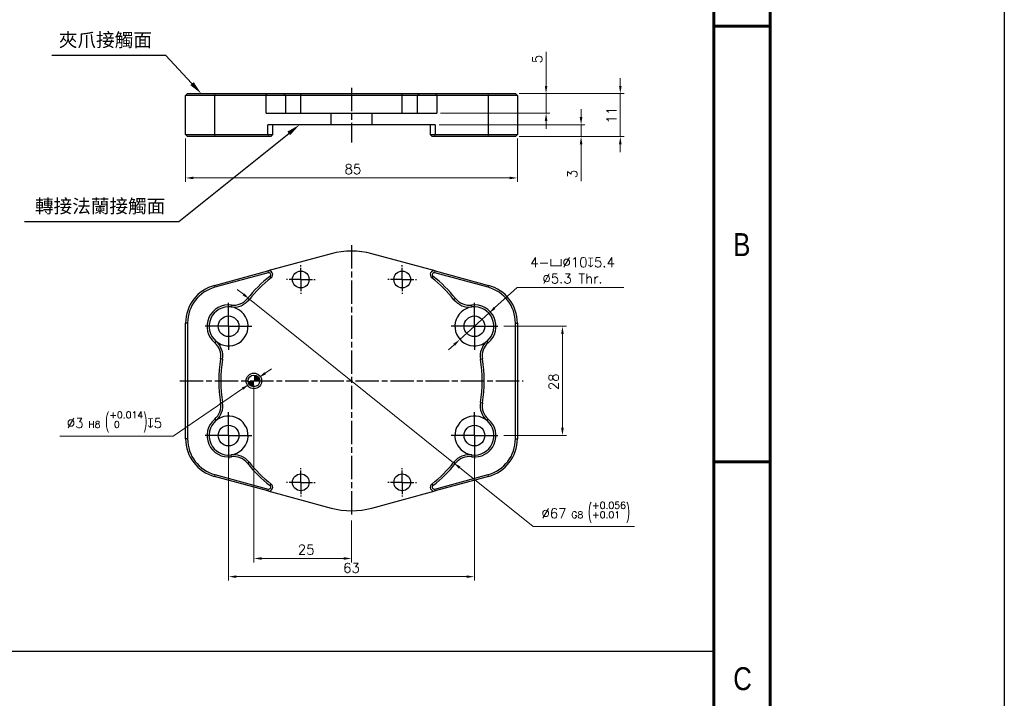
# Model space of a CAD drawing. Header units: millimetres. Extents: x 0 to 7391, y -1386 to 1502.
# Tile 90 of 127: x 6037 to 6289, y 1035 to 1209. Entities that reach past the tile are written whole.
import ezdxf
from ezdxf.enums import TextEntityAlignment as Align

# ---------------------------------------------------------------- set-up
doc = ezdxf.new("R2010")
doc.units = ezdxf.units.MM
doc.header["$LTSCALE"] = 0.5
doc.linetypes.add('AM_ISO08W050', pattern=[18, 12, -1.5, 3, -1.5])
doc.linetypes.add('AM_ISO08W050x2', pattern=[9, 6, -0.75, 1.5, -0.75])
doc.layers.add('AM_5', color=3, linetype='Continuous', lineweight=25)
doc.layers.add('AM_7', color=4, linetype='AM_ISO08W050', lineweight=25)
doc.layers.add('BORDER', color=7, linetype='Continuous')
doc.styles.add('SEACAD_arial_ttf', font='arial.ttf', dxfattribs={"height": 0.2})
doc.styles.get("Standard").update_dxf_attribs({"font": 'arial.ttf'})
doc.styles.add('尺寸標註', font='romans.shx', dxfattribs={"bigfont": 'CHINESET.SHX'})
doc.dimstyles.new('複本 CNS2-1$0', dxfattribs={"dimtxt": 2.5, "dimasz": 2, "dimexe": 1, "dimexo": 1, "dimgap": 1, "dimtad": 1, "dimdsep": 46, "dimtxsty": '尺寸標註', "dimcen": 0, "dimclrd": 2, "dimclre": 2, "dimclrt": 3, "dimadec": 0, "dimazin": 2, "dimtp": 0.1, "dimtm": 0.1, "dimtfac": 0.71, "dimtmove": 0, "dimatfit": 0, "dimfxl": 0, "dimlwd": 13, "dimlwe": 13, "dimarcsym": 0})
doc.dimstyles.new('複本 CNS2-1$3', dxfattribs={"dimtxt": 2.5, "dimasz": 2, "dimexe": 1, "dimexo": 1, "dimgap": 1, "dimtad": 1, "dimtoh": 1, "dimdsep": 46, "dimtxsty": '尺寸標註', "dimcen": 0, "dimclrd": 2, "dimclre": 2, "dimclrt": 3, "dimadec": 0, "dimazin": 2, "dimtp": 0.1, "dimtm": 0.1, "dimtfac": 0.71, "dimtmove": 0, "dimatfit": 0, "dimfxl": 0, "dimlwd": 13, "dimlwe": 13, "dimarcsym": 0})

# ---------------------------------------------------------------- blocks, each defined once
blk = doc.blocks.new('A4橫')
at = {"layer": 'BORDER', "color": 123, "linetype": 'Continuous', "lineweight": 60, "ltscale": 25.4}
for p, q in [((4924.32, 1170.89), (4924.32, 1453.75)), ((4917.11, 1446.54), (4917.11, 1170.89)), ((4924.32, 1372.83), (4917.11, 1372.83)), ((4924.32, 1316.96), (4917.11, 1316.96))]:
    blk.add_line(p, q, dxfattribs=at)
at = {"layer": 'BORDER', "color": 60, "linetype": 'Continuous', "ltscale": 25.4, "style": 'SEACAD_arial_ttf', "width": 0.8}
for s, p in [('B', (4919.6, 1346.29)), ('C', (4919.6, 1290.65))]:
    blk.add_text(s, height=2.94, dxfattribs=at).set_placement(p, align=Align.TOP_LEFT)
blk = doc.blocks.new('SW_DOWELSYMBOL_2')
at = {"linetype": 'Continuous', "lineweight": 18}
h = blk.add_hatch(color=0, dxfattribs=at)
edge = h.paths.add_edge_path(flags=0)
edge.add_arc((0, 0), 1.5, 180, 270)
edge.add_line((0, -1.5), (0, 0))
edge.add_line((0, 0), (-1.5, 0))
h = blk.add_hatch(color=0, dxfattribs=at)
edge = h.paths.add_edge_path(flags=0)
edge.add_arc((0, 0), 1.5, 0, 90)
edge.add_line((0, 1.5), (0, 0))
edge.add_line((0, 0), (1.5, 0))
at = {"color": 0, "linetype": 'Continuous', "lineweight": 18}
blk.add_circle((0, 0), 1.5, dxfattribs=at)
blk = doc.blocks.new('*D171')
at = {"layer": 'AM_5', "color": 2, "lineweight": 13}
for p, q in [((6079.65, 1178.7), (6079.65, 1167.59)), ((6164.65, 1178.7), (6164.65, 1167.59)), ((6081.65, 1168.59), (6162.65, 1168.59))]:
    blk.add_line(p, q, dxfattribs=at)
at = {"layer": 'AM_5', "color": 2}
for points in [[(6081.65, 1168.92), (6081.65, 1168.26), (6079.65, 1168.59)], [(6162.65, 1168.92), (6162.65, 1168.26), (6164.65, 1168.59)]]:
    blk.add_solid(points, dxfattribs=at)
at = {"layer": 'Defpoints', "color": 0}
for p in [(6079.65, 1179.7), (6164.65, 1179.7), (6164.65, 1168.59)]:
    blk.add_point(p, dxfattribs=at)
at = {"layer": 'AM_5', "color": 3, "insert": (6122.52, 1170.84), "char_height": 2.5, "attachment_point": 5, "style": '尺寸標註'}
blk.add_mtext('85', dxfattribs=at)
blk = doc.blocks.new('*D172')
at = {"layer": 'AM_5', "color": 2, "lineweight": 13}
for p, q in [((6172.01, 1192.2), (6172.01, 1200.88)), ((6165.15, 1190.2), (6173.01, 1190.2)), ((6172.01, 1185.2), (6172.01, 1190.2)), ((6145, 1185.2), (6173.01, 1185.2)), ((6172.01, 1183.2), (6172.01, 1181.2))]:
    blk.add_line(p, q, dxfattribs=at)
at = {"layer": 'AM_5', "color": 2}
for points in [[(6171.68, 1192.2), (6172.35, 1192.2), (6172.01, 1190.2)], [(6171.68, 1183.2), (6172.35, 1183.2), (6172.01, 1185.2)]]:
    blk.add_solid(points, dxfattribs=at)
at = {"layer": 'Defpoints', "color": 0}
for p in [(6164.15, 1190.2), (6172.01, 1190.2), (6144, 1185.2)]:
    blk.add_point(p, dxfattribs=at)
at = {"layer": 'AM_5', "color": 3, "insert": (6169.76, 1199.05), "char_height": 2.5, "attachment_point": 5, "rotation": 90, "style": '尺寸標註'}
blk.add_mtext('5', dxfattribs=at)
blk = doc.blocks.new('*D173')
at = {"layer": 'AM_5', "color": 2, "lineweight": 13}
for p, q in [((6180.98, 1184.2), (6180.98, 1186.2)), ((6144.6, 1182.2), (6181.98, 1182.2)), ((6180.98, 1182.2), (6180.98, 1179.2)), ((6165.15, 1179.2), (6181.98, 1179.2)), ((6180.98, 1177.2), (6180.98, 1167.75))]:
    blk.add_line(p, q, dxfattribs=at)
at = {"layer": 'AM_5', "color": 2}
for points in [[(6180.64, 1184.2), (6181.31, 1184.2), (6180.98, 1182.2)], [(6180.64, 1177.2), (6181.31, 1177.2), (6180.98, 1179.2)]]:
    blk.add_solid(points, dxfattribs=at)
at = {"layer": 'Defpoints', "color": 0}
for p in [(6143.6, 1182.2), (6164.15, 1179.2), (6180.98, 1179.2)]:
    blk.add_point(p, dxfattribs=at)
at = {"layer": 'AM_5', "color": 3, "insert": (6178.73, 1169.58), "char_height": 2.5, "attachment_point": 5, "rotation": 90, "style": '尺寸標註'}
blk.add_mtext('3', dxfattribs=at)
blk = doc.blocks.new('*D174')
at = {"layer": 'AM_5', "color": 2, "lineweight": 13}
for p, q in [((6191.03, 1192.2), (6191.03, 1194.2)), ((6165.15, 1190.2), (6192.03, 1190.2)), ((6191.03, 1190.2), (6191.03, 1188.2)), ((6191.03, 1188.2), (6191.03, 1181.2)), ((6191.03, 1179.2), (6191.03, 1181.2)), ((6165.15, 1179.2), (6192.03, 1179.2)), ((6191.03, 1177.2), (6191.03, 1175.2))]:
    blk.add_line(p, q, dxfattribs=at)
at = {"layer": 'AM_5', "color": 2}
for points in [[(6190.7, 1192.2), (6191.37, 1192.2), (6191.03, 1190.2)], [(6190.7, 1177.2), (6191.37, 1177.2), (6191.03, 1179.2)]]:
    blk.add_solid(points, dxfattribs=at)
at = {"layer": 'Defpoints', "color": 0}
for p in [(6164.15, 1190.2), (6164.15, 1179.2), (6191.03, 1179.2)]:
    blk.add_point(p, dxfattribs=at)
at = {"layer": 'AM_5', "color": 3, "insert": (6188.78, 1184.68), "char_height": 2.5, "attachment_point": 5, "rotation": 90, "style": '尺寸標註'}
blk.add_mtext('11', dxfattribs=at)
blk = doc.blocks.new('*D175')
at = {"layer": 'AM_5', "color": 2, "lineweight": 13}
for p, q in [((6097.15, 1115.55), (6097.15, 1070.04)), ((6122.15, 1080.77), (6122.15, 1070.04)), ((6099.15, 1071.04), (6120.15, 1071.04))]:
    blk.add_line(p, q, dxfattribs=at)
at = {"layer": 'AM_5', "color": 2}
for points in [[(6099.15, 1071.37), (6099.15, 1070.7), (6097.15, 1071.04)], [(6120.15, 1071.37), (6120.15, 1070.7), (6122.15, 1071.04)]]:
    blk.add_solid(points, dxfattribs=at)
at = {"layer": 'Defpoints', "color": 0}
for p in [(6097.15, 1116.55), (6122.15, 1081.77), (6122.15, 1071.04)]:
    blk.add_point(p, dxfattribs=at)
at = {"layer": 'AM_5', "color": 3, "insert": (6110.54, 1073.29), "char_height": 2.5, "attachment_point": 5, "style": '尺寸標註'}
blk.add_mtext('25', dxfattribs=at)
blk = doc.blocks.new('*D176')
at = {"layer": 'AM_5', "color": 2, "lineweight": 13}
for p, q in [((6090.65, 1101.55), (6090.65, 1065.37)), ((6153.65, 1101.55), (6153.65, 1065.37)), ((6092.65, 1066.37), (6151.65, 1066.37))]:
    blk.add_line(p, q, dxfattribs=at)
at = {"layer": 'AM_5', "color": 2}
for points in [[(6092.65, 1066.7), (6092.65, 1066.04), (6090.65, 1066.37)], [(6151.65, 1066.7), (6151.65, 1066.04), (6153.65, 1066.37)]]:
    blk.add_solid(points, dxfattribs=at)
at = {"layer": 'Defpoints', "color": 0}
for p in [(6090.65, 1102.55), (6153.65, 1102.55), (6153.65, 1066.37)]:
    blk.add_point(p, dxfattribs=at)
at = {"layer": 'AM_5', "color": 3, "insert": (6122.15, 1068.62), "char_height": 2.5, "attachment_point": 5, "style": '尺寸標註'}
blk.add_mtext('63', dxfattribs=at)
blk = doc.blocks.new('*D177')
at = {"layer": 'AM_5', "color": 2, "lineweight": 13}
for p, q in [((6161.15, 1130.55), (6177.21, 1130.55)), ((6176.21, 1128.55), (6176.21, 1104.55)), ((6161.15, 1102.55), (6177.21, 1102.55))]:
    blk.add_line(p, q, dxfattribs=at)
at = {"layer": 'AM_5', "color": 2}
for points in [[(6175.87, 1128.55), (6176.54, 1128.55), (6176.21, 1130.55)], [(6175.87, 1104.55), (6176.54, 1104.55), (6176.21, 1102.55)]]:
    blk.add_solid(points, dxfattribs=at)
at = {"layer": 'Defpoints', "color": 0}
for p in [(6160.15, 1130.55), (6160.15, 1102.55), (6176.21, 1102.55)]:
    blk.add_point(p, dxfattribs=at)
at = {"layer": 'AM_5', "color": 3, "insert": (6173.96, 1116.32), "char_height": 2.5, "attachment_point": 5, "rotation": 90, "style": '尺寸標註'}
blk.add_mtext('28', dxfattribs=at)
blk = doc.blocks.new('*D165')
at = {"layer": 'AM_5', "color": 2, "lineweight": 13}
for p, q in [((6158.83, 1135.26), (6164.64, 1140.53)), ((6164.64, 1140.53), (6191.95, 1140.53)), ((6149.95, 1127.19), (6157.35, 1133.91)), ((6148.47, 1125.84), (6146.99, 1124.5))]:
    blk.add_line(p, q, dxfattribs=at)
at = {"layer": 'AM_5', "color": 2}
for points in [[(6158.61, 1135.5), (6159.06, 1135.01), (6157.35, 1133.91)], [(6148.25, 1126.09), (6148.7, 1125.59), (6149.95, 1127.19)]]:
    blk.add_solid(points, dxfattribs=at)
at = {"layer": 'Defpoints', "color": 0}
for p in [(6157.35, 1133.91), (6149.95, 1127.19)]:
    blk.add_point(p, dxfattribs=at)
at = {"layer": 'AM_5', "color": 3, "insert": (6178.79, 1144.87), "char_height": 2.5, "attachment_point": 5, "style": '尺寸標註'}
blk.add_mtext('4-{\\Famgdt|c136;v}∅10{\\Famgdt|c136;x}5.4\\P∅5.3 Thr.', dxfattribs=at)
blk = doc.blocks.new('*D166')
at = {"layer": 'AM_5', "color": 2, "lineweight": 13}
for p, q in [((6100.04, 1118.53), (6101.69, 1119.66)), ((6098.39, 1117.4), (6095.92, 1115.7)), ((6094.27, 1114.57), (6076.43, 1102.36)), ((6076.43, 1102.36), (6047.4, 1102.36))]:
    blk.add_line(p, q, dxfattribs=at)
at = {"layer": 'AM_5', "color": 2}
for points in [[(6099.85, 1118.8), (6100.23, 1118.25), (6098.39, 1117.4)], [(6094.08, 1114.85), (6094.45, 1114.3), (6095.92, 1115.7)]]:
    blk.add_solid(points, dxfattribs=at)
at = {"layer": 'Defpoints', "color": 0}
for p in [(6095.92, 1115.7), (6098.39, 1117.4)]:
    blk.add_point(p, dxfattribs=at)
at = {"layer": 'AM_5', "color": 3, "insert": (6061.41, 1106.03), "char_height": 2.5, "attachment_point": 5, "style": '尺寸標註'}
blk.add_mtext('∅3{}{\\H0.7x;\\C3; H8 {\\H2x;\\W0.5;(}\\S+0.014^  0;{\\H2x;\\W0.5;)}}{{}}{\\Famgdt|c136;x}5', dxfattribs=at)
blk = doc.blocks.new('*D167')
at = {"layer": 'AM_5', "color": 2, "lineweight": 13}
for p, q in [((6094.46, 1138.76), (6092.9, 1140.01)), ((6096.02, 1137.51), (6148.29, 1095.59)), ((6149.85, 1094.34), (6168.74, 1079.2)), ((6168.74, 1079.2), (6194.65, 1079.2))]:
    blk.add_line(p, q, dxfattribs=at)
at = {"layer": 'AM_5', "color": 2}
for points in [[(6094.67, 1139.02), (6094.25, 1138.5), (6096.02, 1137.51)], [(6150.06, 1094.6), (6149.64, 1094.08), (6148.29, 1095.59)]]:
    blk.add_solid(points, dxfattribs=at)
at = {"layer": 'Defpoints', "color": 0}
for p in [(6096.02, 1137.51), (6148.29, 1095.59)]:
    blk.add_point(p, dxfattribs=at)
at = {"layer": 'AM_5', "color": 3, "insert": (6182.19, 1082.86), "char_height": 2.5, "attachment_point": 5, "style": '尺寸標註'}
blk.add_mtext('∅67{}{\\H0.7x;\\C3; G8 {\\H2x;\\W0.5;(}\\S+0.056^ +0.01;{\\H2x;\\W0.5;)}}', dxfattribs=at)
blk = doc.blocks.new('*S474')
at = {"layer": 'AM_5', "color": 7}
for p, q in [((10269.07, 396.44), (10298.19, 396.44)), ((10298.19, 396.44), (10304.95, 389.13))]:
    blk.add_line(p, q, dxfattribs=at)
at = {"layer": 'AM_5', "color": 7, "linetype": 'Continuous'}
blk.add_trace([(10304.53, 388.73), (10305.38, 389.53), (10307.33, 386.56)], dxfattribs=at)
at = {"layer": 'AM_5', "color": 2, "insert": (10294.69, 398.19), "char_height": 3.5, "attachment_point": 9}
blk.add_mtext('{\\fPMingLiU|b0|i0|c136|p18;夾爪接觸面}', dxfattribs=at)
blk = doc.blocks.new('*S475')
at = {"layer": 'AM_5', "color": 7}
for p, q in [((10301.62, 353.82), (10329.76, 376.37)), ((10262, 353.82), (10301.62, 353.82))]:
    blk.add_line(p, q, dxfattribs=at)
at = {"layer": 'AM_5', "color": 7, "linetype": 'Continuous'}
blk.add_trace([(10330.12, 375.92), (10329.39, 376.83), (10332.49, 378.56)], dxfattribs=at)
at = {"layer": 'AM_5', "color": 2, "insert": (10298.12, 355.57), "char_height": 3.5, "attachment_point": 9}
blk.add_mtext('{\\fPMingLiU|b0|i0|c136|p18;轉接法蘭接觸面}', dxfattribs=at)

msp = doc.modelspace()

# ---------------------------------------------------------------- linework, layer by layer
at = {"color": 7, "linetype": 'Continuous', "lineweight": 25}
for p, q in [((6080.153, 1190.201), (6079.653, 1189.701)), ((6087.041, 1189.701), (6079.653, 1189.701)), ((6079.653, 1179.701), (6079.653, 1189.701)), ((6080.153, 1190.201), (6087.172, 1190.201)), ((6087.172, 1190.201), (6087.041, 1189.701)), ((6100.307, 1189.701), (6087.041, 1189.701)), ((6087.041, 1189.701), (6087.041, 1179.701)), ((6087.172, 1190.201), (6100.438, 1190.201)), ((6100.307, 1189.701), (6100.438, 1190.201)), ((6100.307, 1185.201), (6100.307, 1189.701)), ((6105.253, 1189.701), (6100.307, 1189.701)), ((6100.438, 1190.201), (6104.765, 1190.201)), ((6105.253, 1189.701), (6104.765, 1190.201)), ((6104.765, 1190.201), (6109.153, 1190.201)), ((6105.253, 1189.701), (6105.253, 1185.201)), ((6109.153, 1189.701), (6105.253, 1189.701)), ((6109.153, 1189.701), (6109.153, 1190.201)), ((6109.153, 1190.201), (6135.153, 1190.201)), ((6109.153, 1185.201), (6109.153, 1189.701)), ((6135.153, 1189.701), (6109.153, 1189.701)), ((6135.153, 1189.701), (6135.153, 1190.201)), ((6135.153, 1190.201), (6139.541, 1190.201)), ((6135.153, 1185.201), (6135.153, 1189.701)), ((6139.054, 1189.701), (6135.153, 1189.701)), ((6139.054, 1189.701), (6139.541, 1190.201)), ((6139.054, 1185.201), (6139.054, 1189.701)), ((6143.999, 1189.701), (6139.054, 1189.701)), ((6139.541, 1190.201), (6143.869, 1190.201)), ((6143.999, 1189.701), (6143.869, 1190.201)), ((6143.869, 1190.201), (6157.134, 1190.201)), ((6143.999, 1189.701), (6143.999, 1185.201)), ((6157.265, 1189.701), (6143.999, 1189.701)), ((6157.265, 1189.701), (6157.134, 1190.201)), ((6157.134, 1190.201), (6164.153, 1190.201)), ((6157.265, 1179.701), (6157.265, 1189.701)), ((6164.653, 1189.701), (6157.265, 1189.701)), ((6164.653, 1189.701), (6164.153, 1190.201)), ((6164.653, 1189.701), (6164.653, 1179.701)), ((6100.307, 1185.201), (6116.929, 1185.201)), ((6116.929, 1182.201), (6116.929, 1185.201)), ((6116.929, 1185.201), (6127.377, 1185.201)), ((6127.377, 1185.201), (6127.377, 1182.201)), ((6127.377, 1185.201), (6143.999, 1185.201)), ((6100.711, 1179.701), (6100.711, 1182.201)), ((6116.929, 1182.201), (6100.711, 1182.201)), ((6101.972, 1179.701), (6101.972, 1182.201)), ((6127.377, 1182.201), (6116.929, 1182.201)), ((6143.595, 1182.201), (6127.377, 1182.201)), ((6142.334, 1182.201), (6142.334, 1179.701)), ((6143.595, 1182.201), (6143.595, 1179.701)), ((6080.153, 1179.201), (6079.653, 1179.701)), ((6079.653, 1179.701), (6087.041, 1179.701)), ((6087.172, 1179.201), (6080.153, 1179.201)), ((6087.041, 1179.701), (6100.711, 1179.701)), ((6087.041, 1179.701), (6087.172, 1179.201)), ((6100.842, 1179.201), (6087.172, 1179.201)), ((6100.711, 1179.701), (6101.972, 1179.701)), ((6100.711, 1179.701), (6100.842, 1179.201)), ((6101.472, 1179.201), (6100.842, 1179.201)), ((6101.472, 1179.201), (6101.972, 1179.701)), ((6142.334, 1179.701), (6142.834, 1179.201)), ((6142.334, 1179.701), (6143.595, 1179.701)), ((6143.465, 1179.201), (6142.834, 1179.201)), ((6143.465, 1179.201), (6143.595, 1179.701)), ((6157.134, 1179.201), (6143.465, 1179.201)), ((6143.595, 1179.701), (6157.265, 1179.701)), ((6157.134, 1179.201), (6157.265, 1179.701)), ((6164.153, 1179.201), (6157.134, 1179.201)), ((6157.265, 1179.701), (6164.653, 1179.701)), ((6164.153, 1179.201), (6164.653, 1179.701)), ((6116.929, 1149.135), (6100.711, 1144.747)), ((6143.595, 1144.747), (6127.377, 1149.135)), ((6087.041, 1141.048), (6100.711, 1144.747)), ((6100.842, 1144.264), (6087.172, 1140.566)), ((6100.711, 1144.747), (6100.842, 1144.264)), ((6101.586, 1142.992), (6101.279, 1143.387)), ((6143.027, 1143.387), (6142.72, 1142.992)), ((6143.465, 1144.264), (6143.595, 1144.747)), ((6157.134, 1140.566), (6143.465, 1144.264)), ((6143.595, 1144.747), (6157.265, 1141.048)), ((6087.041, 1141.048), (6087.172, 1140.566)), ((6157.134, 1140.566), (6157.265, 1141.048)), ((6091.316, 1135.505), (6091.382, 1136)), ((6095.898, 1137.355), (6095.506, 1137.666)), ((6148.8, 1137.666), (6148.409, 1137.355)), ((6152.924, 1136), (6152.99, 1135.505)), ((6079.653, 1101.703), (6079.653, 1131.395)), ((6080.153, 1131.395), (6079.653, 1131.395)), ((6080.153, 1131.395), (6080.153, 1101.703)), ((6164.153, 1101.703), (6164.153, 1131.395)), ((6164.153, 1131.395), (6164.653, 1131.395)), ((6164.653, 1131.395), (6164.653, 1101.703)), ((6087.419, 1126.736), (6087.095, 1126.355)), ((6157.211, 1126.355), (6156.887, 1126.736)), ((6089.115, 1122.095), (6088.622, 1122.178)), ((6155.191, 1122.095), (6155.684, 1122.178)), ((6089.115, 1111.003), (6088.622, 1110.92)), ((6155.191, 1111.003), (6155.684, 1110.92)), ((6087.095, 1106.743), (6087.419, 1106.362)), ((6156.887, 1106.362), (6157.211, 1106.743)), ((6080.153, 1101.703), (6079.653, 1101.703)), ((6164.153, 1101.703), (6164.653, 1101.703)), ((6091.382, 1097.098), (6091.316, 1097.593)), ((6152.99, 1097.593), (6152.924, 1097.098)), ((6095.506, 1095.432), (6095.898, 1095.743)), ((6148.409, 1095.743), (6148.8, 1095.432)), ((6087.172, 1092.533), (6087.041, 1092.05)), ((6087.172, 1092.533), (6100.842, 1088.834)), ((6143.465, 1088.834), (6157.134, 1092.533)), ((6157.265, 1092.05), (6157.134, 1092.533)), ((6100.711, 1088.351), (6087.041, 1092.05)), ((6101.279, 1089.711), (6101.586, 1090.106)), ((6142.72, 1090.106), (6143.027, 1089.711)), ((6157.265, 1092.05), (6143.595, 1088.351)), ((6100.842, 1088.834), (6100.711, 1088.351)), ((6100.711, 1088.351), (6116.929, 1083.963)), ((6127.377, 1083.963), (6143.595, 1088.351)), ((6143.595, 1088.351), (6143.465, 1088.834))]:
    msp.add_line(p, q, dxfattribs=at)
at = {"color": 7}
msp.add_line((6018.211, 1047.259), (6215.01, 1047.259), dxfattribs=at)
at = {"color": 6}
msp.add_lwpolyline([(5783.848, 1459.353), (6289.429, 1459.353), (6289.429, -1386.361), (5783.848, -1386.361)], close=True, dxfattribs=at)
at = {"color": 7, "linetype": 'Continuous', "lineweight": 25}
for centre, radius in [((6109.153, 1142.549), 2.15), ((6135.153, 1142.549), 2.15), ((6090.653, 1130.549), 2.65), ((6153.653, 1130.549), 2.65), ((6097.153, 1116.549), 2), ((6097.153, 1116.549), 1.5), ((6090.653, 1102.549), 2.65), ((6153.653, 1102.549), 2.65), ((6109.153, 1090.549), 2.15), ((6135.153, 1090.549), 2.15)]:
    msp.add_circle(centre, radius, dxfattribs=at)
for centre, radius, start, end in [((6122.153, 1129.83), 20, 74.85902, 105.14098), ((6122.153, 1116.549), 34, 127.87469, 141.60469), ((6122.153, 1116.549), 33.5, 127.87469, 141.60469), ((6100.972, 1143.782), 1, 307.87469, 105.14098), ((6100.972, 1143.782), 0.5, 307.87469, 105.14098), ((6143.334, 1143.782), 1, 74.85902, 232.12531), ((6122.153, 1116.549), 33.5, 38.39531, 52.12531), ((6143.334, 1143.782), 0.5, 74.85902, 232.12531), ((6122.153, 1116.549), 34, 38.39531, 52.12531), ((6089.653, 1131.395), 10, 105.14098, 180), ((6089.653, 1131.395), 9.5, 105.14098, 180), ((6154.653, 1131.395), 9.5, 0, 74.85902), ((6154.653, 1131.395), 10, 0, 74.85902), ((6090.653, 1130.549), 5.5, 82.38105, 229.69397), ((6090.653, 1130.549), 5, 82.38105, 229.69397), ((6090.653, 1130.549), 5, 229.69397, 82.38105), ((6091.979, 1140.461), 5, 262.38105, 321.60469), ((6091.979, 1140.461), 4.5, 262.38105, 321.60469), ((6152.327, 1140.461), 5, 218.39531, 277.61895), ((6153.653, 1130.549), 5, 97.61895, 310.30603), ((6152.327, 1140.461), 4.5, 218.39531, 277.61895), ((6153.653, 1130.549), 5.5, 310.30603, 97.61895), ((6153.653, 1130.549), 5, 310.30603, 97.61895), ((6084.184, 1122.923), 4.5, 350.47033, 49.69397), ((6084.184, 1122.923), 5, 350.47033, 49.69397), ((6160.122, 1122.923), 5, 130.30603, 189.52967), ((6160.122, 1122.923), 4.5, 130.30603, 189.52967), ((6122.153, 1116.549), 34, 170.47033, 189.52967), ((6122.153, 1116.549), 33.5, 170.47033, 189.52967), ((6122.153, 1116.549), 33.5, 350.47033, 9.52967), ((6122.153, 1116.549), 34, 350.47033, 9.52967), ((6084.184, 1110.175), 4.5, 310.30603, 9.52967), ((6084.184, 1110.175), 5, 310.30603, 9.52967), ((6160.122, 1110.175), 5, 170.47033, 229.69397), ((6160.122, 1110.175), 4.5, 170.47033, 229.69397), ((6090.653, 1102.549), 5.5, 130.30603, 277.61895), ((6090.653, 1102.549), 5, 130.30603, 277.61895), ((6090.653, 1102.549), 5, 277.61895, 130.30603), ((6153.653, 1102.549), 5, 49.69397, 262.38105), ((6153.653, 1102.549), 5.5, 262.38105, 49.69397), ((6153.653, 1102.549), 5, 262.38105, 49.69397), ((6089.653, 1101.703), 10, 180, 254.85902), ((6089.653, 1101.703), 9.5, 180, 254.85902), ((6154.653, 1101.703), 9.5, 285.14098, 0), ((6154.653, 1101.703), 10, 285.14098, 0), ((6091.979, 1092.637), 5, 38.39531, 97.61895), ((6152.327, 1092.637), 5, 82.38105, 141.60469), ((6091.979, 1092.637), 4.5, 38.39531, 97.61895), ((6122.153, 1116.549), 34, 218.39531, 232.12531), ((6122.153, 1116.549), 33.5, 218.39531, 232.12531), ((6122.153, 1116.549), 33.5, 307.87469, 321.60469), ((6122.153, 1116.549), 34, 307.87469, 321.60469), ((6152.327, 1092.637), 4.5, 82.38105, 141.60469), ((6100.972, 1089.316), 1, 254.85902, 52.12531), ((6143.334, 1089.316), 1, 127.87469, 285.14098), ((6100.972, 1089.316), 0.5, 254.85902, 52.12531), ((6143.334, 1089.316), 0.5, 127.87469, 285.14098), ((6122.153, 1103.268), 20, 254.85902, 285.14098)]:
    msp.add_arc(centre, radius, start, end, dxfattribs=at)
at = {"layer": 'AM_7'}
for p, q in [((6122.153, 1191.701), (6122.153, 1177.701)), ((6122.153, 1151.33), (6122.153, 1081.768)), ((6090.653, 1130.549), (6090.653, 1137.049)), ((6153.653, 1130.549), (6153.653, 1137.049)), ((6090.653, 1130.549), (6084.153, 1130.549)), ((6090.653, 1130.549), (6097.153, 1130.549)), ((6090.653, 1130.549), (6090.653, 1124.049)), ((6153.653, 1130.549), (6147.153, 1130.549)), ((6153.653, 1130.549), (6160.153, 1130.549)), ((6153.653, 1130.549), (6153.653, 1124.049)), ((6078.153, 1116.549), (6166.153, 1116.549)), ((6090.653, 1102.549), (6090.653, 1109.049)), ((6153.653, 1102.549), (6153.653, 1109.049)), ((6090.653, 1102.549), (6084.153, 1102.549)), ((6090.653, 1102.549), (6097.153, 1102.549)), ((6090.653, 1102.549), (6090.653, 1096.049)), ((6153.653, 1102.549), (6147.153, 1102.549)), ((6153.653, 1102.549), (6160.153, 1102.549)), ((6153.653, 1102.549), (6153.653, 1096.049))]:
    msp.add_line(p, q, dxfattribs=at)
at = {"layer": 'AM_7', "linetype": 'AM_ISO08W050x2'}
for p, q in [((6109.153, 1142.549), (6109.153, 1146.199)), ((6135.153, 1142.549), (6135.153, 1146.199)), ((6109.153, 1142.549), (6105.503, 1142.549)), ((6109.153, 1142.549), (6112.803, 1142.549)), ((6109.153, 1142.549), (6109.153, 1138.899)), ((6135.153, 1142.549), (6131.503, 1142.549)), ((6135.153, 1142.549), (6138.803, 1142.549)), ((6135.153, 1142.549), (6135.153, 1138.899)), ((6109.153, 1090.549), (6109.153, 1094.199)), ((6135.153, 1090.549), (6135.153, 1094.199)), ((6109.153, 1090.549), (6105.503, 1090.549)), ((6109.153, 1090.549), (6112.803, 1090.549)), ((6109.153, 1090.549), (6109.153, 1086.899)), ((6135.153, 1090.549), (6131.503, 1090.549)), ((6135.153, 1090.549), (6138.803, 1090.549)), ((6135.153, 1090.549), (6135.153, 1086.899))]:
    msp.add_line(p, q, dxfattribs=at)

# ---------------------------------------------------------------- block references
at = {"xscale": 2, "yscale": 2, "zscale": 2}
msp.add_blockref('A4橫', (-3619.219, -1538.145), dxfattribs=at)
at = {"color": 7, "linetype": 'Continuous', "lineweight": 0}
msp.add_blockref('SW_DOWELSYMBOL_2', (6097.153, 1116.549), dxfattribs=at)
at = {"layer": 'AM_5', "color": 7}
for name in ['*S474', '*S475']:
    msp.add_blockref(name, (-4223.669, 803.639), dxfattribs=at)

# ---------------------------------------------------------------- dimensions: what is measured, and where the dimension line sits
at = {"layer": 'AM_5'}
for base, p1, p2, picture, middle in [((6172.013, 1190.201), (6143.999, 1185.201), (6164.153, 1190.201), '*D172', (6172.013, 1199.045)), ((6191.033, 1179.201), (6164.153, 1190.201), (6164.153, 1179.201), '*D174', (6191.033, 1184.683)), ((6180.978, 1179.201), (6143.595, 1182.201), (6164.153, 1179.201), '*D173', (6180.978, 1169.582)), ((6176.208, 1102.549), (6160.153, 1130.549), (6160.153, 1102.549), '*D177', (6176.208, 1116.318))]:
    dim = msp.add_linear_dim(base=base, p1=p1, p2=p2, angle=90, dimstyle='複本 CNS2-1$0', override={"dimscale": 1, "dimdec": 1, "dimlfac": 1}, dxfattribs=at)
    dim.commit()
    dim.dimension.update_dxf_attribs({"geometry": picture, "text_midpoint": middle, "dimtype": 160})
for base, p1, p2, override, picture, middle in [((6164.653, 1168.591), (6079.653, 1179.701), (6164.653, 1179.701), {"dimscale": 1, "dimlfac": 1}, '*D171', (6122.523, 1168.591)), ((6122.153, 1071.038), (6097.153, 1116.549), (6122.153, 1081.768), {"dimscale": 1, "dimdec": 1, "dimlfac": 1}, '*D175', (6110.536, 1071.038)), ((6153.653, 1066.371), (6090.653, 1102.549), (6153.653, 1102.549), {"dimscale": 1, "dimdec": 1, "dimlfac": 1}, '*D176', (6122.147, 1066.371))]:
    dim = msp.add_linear_dim(base=base, p1=p1, p2=p2, dimstyle='複本 CNS2-1$0', override=override, dxfattribs=at)
    dim.commit()
    dim.dimension.update_dxf_attribs({"geometry": picture, "text_midpoint": middle, "dimtype": 160})
dim = msp.add_diameter_dim_2p(p1=(6149.953, 1127.186), p2=(6157.353, 1133.912), text='4-{\\Famgdt|c136;v}<>{\\Famgdt|c136;x}5.4^J%%C5.3 Thr.', dimstyle='複本 CNS2-1$3', dxfattribs=at)
dim.commit()
dim.dimension.update_dxf_attribs({"geometry": '*D165', "text_midpoint": (6178.792, 1140.532), "dimtype": 163})
for p1, p2, text, override, picture, middle in [((6096.018, 1137.506), (6148.288, 1095.592), '<>{}{\\H0.7x;\\C3; G8 {\\H2x;\\W0.5;(}\\S+0.056^ +0.01;{\\H2x;\\W0.5;)}}', {"dimscale": 1, "dimlfac": 1, "dimtdec": 3}, '*D167', (6182.195, 1079.195)), ((6098.391, 1117.396), (6095.915, 1115.702), '<>{}{\\H0.7x;\\C3; H8 {\\H2x;\\W0.5;(}\\S+0.014^  0;{\\H2x;\\W0.5;)}}{{}}{\\Famgdt|c136;x}5', {"dimtdec": 3}, '*D166', (6061.413, 1102.363))]:
    dim = msp.add_diameter_dim_2p(p1=p1, p2=p2, text=text, dimstyle='複本 CNS2-1$3', override=override, dxfattribs=at)
    dim.commit()
    dim.dimension.update_dxf_attribs({"geometry": picture, "text_midpoint": middle, "dimtype": 163})

doc.saveas('drawing.dxf')
